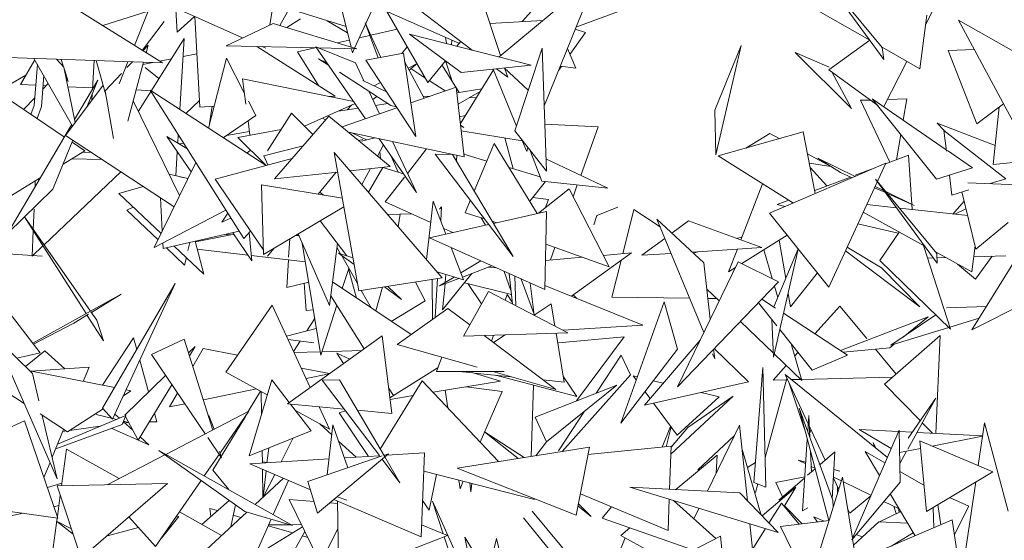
# Model space of a CAD drawing. Header units: metres. Extents: x -14.5 to 13.2, y -19 to 3.3.
# Tile 164 of 210: x 11.001 to 11.229, y 2.907 to 3.028. Entities that reach past the tile are written whole.
import ezdxf

# ---------------------------------------------------------------- set-up
doc = ezdxf.new("R2010")
doc.units = ezdxf.units.M
doc.layers.add('G-IMPT', color=7, linetype='Continuous', lineweight=5)
doc.layers.add('L-PLNT', color=7, linetype='Continuous', lineweight=5, true_color=0x005900)

# ---------------------------------------------------------------- blocks, each defined once
blk = doc.blocks.new('ÁRVORES ORNAMENTAIS - Pequeno e Médio Porte - Ipê-roxo-2870950-CORTE_CALÇADA')
at = {"layer": 'G-IMPT', "color": 253, "true_color": 0xaaaaaa}
for p, q in [((7.32148, 3.04458), (7.31854, 3.02636)), ((7.32088, 3.02626), (7.33089, 3.04402)), ((7.25616, 3.04104), (7.29365, 3.01753)), ((7.33825, 3.02098), (7.34789, 3.04225)), ((7.36466, 3.04166), (7.3721, 3.01924)), ((7.37174, 3.01895), (7.39447, 3.03789)), ((7.38226, 3.00775), (7.39447, 3.03789)), ((7.44621, 3.03853), (7.46061, 3.02113)), ((7.44621, 3.03853), (7.46103, 3.01838)), ((7.38958, 3.02583), (7.42178, 3.03777)), ((7.47075, 3.02655), (7.47529, 3.03547)), ((7.2971, 3.02465), (7.29661, 3.03318)), ((7.33741, 3.02123), (7.33477, 3.03208)), ((7.34933, 3.03289), (7.36551, 3.02053)), ((7.38144, 3.03193), (7.37709, 3.02713)), ((7.45778, 3.0228), (7.44004, 3.03292)), ((7.27982, 3.0262), (7.29039, 3.02956)), ((7.28718, 3.02159), (7.29039, 3.02956)), ((7.31227, 3.02336), (7.29852, 3.02948)), ((7.32303, 3.03007), (7.33626, 3.02596)), ((7.34346, 3.03045), (7.36261, 3.02206)), ((7.3552, 3.013), (7.34574, 3.02946)), ((7.29403, 3.02715), (7.289, 3.02044)), ((7.2971, 3.02465), (7.30114, 3.02831)), ((7.30232, 3.00725), (7.30121, 3.02828)), ((7.31932, 3.02673), (7.30845, 3.02153)), ((7.33879, 3.02081), (7.31932, 3.02673)), ((7.32573, 3.0278), (7.32249, 3.02576)), ((7.33186, 3.02732), (7.33662, 3.02449)), ((7.34071, 3.02685), (7.34432, 3.01884)), ((7.34071, 3.02685), (7.3437, 3.01873)), ((7.36963, 3.02668), (7.38191, 3.02742)), ((7.46938, 3.01618), (7.47102, 3.02863)), ((7.49573, 2.99509), (7.4783, 3.0275)), ((7.51034, 3.00932), (7.4783, 3.0275)), ((7.342, 3.02398), (7.34809, 3.02536)), ((7.36298, 3.01532), (7.351, 3.02422)), ((7.37917, 3.01706), (7.351, 3.02422)), ((7.39183, 3.02458), (7.3882, 3.0195)), ((7.39183, 3.02458), (7.38939, 3.02536)), ((7.28808, 3.00636), (7.29872, 3.02319)), ((7.2977, 3.00673), (7.29872, 3.02319)), ((7.33419, 3.02221), (7.33702, 3.02285)), ((7.33933, 3.02337), (7.34178, 3.02393)), ((7.35933, 3.0235), (7.35957, 3.02204)), ((7.36079, 3.02286), (7.36073, 3.02175)), ((7.36199, 3.02143), (7.36289, 3.02253)), ((7.44828, 3.01595), (7.45777, 3.0228)), ((7.28914, 3.02036), (7.29036, 3.02165)), ((7.29036, 3.02165), (7.28989, 3.01989)), ((7.29846, 3.019), (7.30167, 3.01963)), ((7.32943, 3.02103), (7.30845, 3.02153)), ((7.31555, 3.02136), (7.3337, 3.00987)), ((7.31767, 3.02095), (7.31681, 3.02133)), ((7.32499, 3.02013), (7.32903, 3.02104)), ((7.32989, 3.01228), (7.32499, 3.02013)), ((7.32928, 3.02126), (7.33842, 3.01757)), ((7.32928, 3.02126), (7.34076, 3.00461)), ((7.33879, 3.02081), (7.32985, 3.02102)), ((7.33774, 3.01987), (7.33751, 3.02084)), ((7.33774, 3.01987), (7.33818, 3.02083)), ((7.34956, 3.01981), (7.34084, 3.0182)), ((7.3492, 3.01974), (7.35042, 3.02131)), ((7.35243, 3.00047), (7.34956, 3.01981)), ((7.3754, 3.00182), (7.38175, 3.02097)), ((7.38272, 2.99245), (7.38175, 3.02097)), ((7.38955, 3.01633), (7.3876, 3.02093)), ((7.42182, 3.00658), (7.42788, 3.02162)), ((7.42205, 2.99623), (7.42788, 3.02162)), ((7.45353, 3.00695), (7.44048, 3.01999)), ((7.44048, 3.01999), (7.44836, 3.01656)), ((7.46938, 3.01618), (7.46061, 3.02118)), ((7.46061, 3.02113), (7.46103, 3.01838)), ((7.47592, 3.02042), (7.48196, 3.02069)), ((7.48259, 3.00342), (7.47592, 3.02042)), ((7.24729, 3.01922), (7.29365, 3.01753)), ((7.26075, 3.01256), (7.26407, 3.01826)), ((7.27277, 3.00289), (7.26387, 3.01861)), ((7.27082, 3.01653), (7.26909, 3.01842)), ((7.27072, 3.01664), (7.27015, 3.01838)), ((7.27742, 3.01142), (7.27779, 3.01811)), ((7.28053, 3.01014), (7.27831, 3.01809)), ((7.2836, 3.01272), (7.28566, 3.01782)), ((7.28544, 3.01645), (7.2867, 3.01778)), ((7.28929, 3.01769), (7.2856, 3.00404)), ((7.28915, 3.01716), (7.29144, 3.01761)), ((7.29302, 3.01792), (7.29573, 3.01846)), ((7.30433, 3.00242), (7.30852, 3.01867)), ((7.31264, 3.01061), (7.30852, 3.01867)), ((7.33218, 3.01705), (7.3299, 3.01853)), ((7.3299, 3.01853), (7.3318, 3.0176)), ((7.33842, 3.01757), (7.34037, 3.01343)), ((7.35243, 3.00047), (7.34084, 3.0182)), ((7.35437, 3.00935), (7.34985, 3.01789)), ((7.35068, 3.01632), (7.35277, 3.01741)), ((7.35277, 3.01741), (7.3509, 3.01589)), ((7.3552, 3.013), (7.35929, 3.01807)), ((7.35936, 3.01801), (7.36097, 3.01309)), ((7.46101, 3.0074), (7.46635, 3.01791)), ((7.26388, 3.00769), (7.26468, 3.01719)), ((7.27341, 3.00374), (7.27082, 3.01653)), ((7.27182, 3.01326), (7.27093, 3.016)), ((7.28037, 3.01108), (7.28416, 3.0151)), ((7.28963, 3.01645), (7.29286, 3.01393)), ((7.34662, 3.00768), (7.33475, 3.01538)), ((7.35132, 3.01623), (7.35457, 3.0141)), ((7.35849, 3.01708), (7.36171, 3.01191)), ((7.37046, 3.01598), (7.36278, 3.00348)), ((7.36298, 3.01532), (7.37917, 3.01706)), ((7.3704, 3.01612), (7.37576, 3.00291)), ((7.37118, 3.0162), (7.37376, 3.01423)), ((7.37851, 3.01121), (7.37291, 3.01639)), ((7.37311, 3.0162), (7.37376, 3.01423)), ((7.38622, 3.01673), (7.38555, 3.01578)), ((7.38955, 3.01633), (7.38591, 3.01677)), ((7.44828, 3.01595), (7.4596, 3.00766)), ((7.45353, 3.00695), (7.44895, 3.01546)), ((7.26201, 3.01471), (7.25533, 3.01088)), ((7.26558, 3.00743), (7.26613, 3.01463)), ((7.26713, 3.01275), (7.26589, 3.01143)), ((7.27182, 3.01326), (7.2713, 3.01415)), ((7.27328, 3.00439), (7.27867, 3.01355)), ((7.2761, 3.00731), (7.27867, 3.01355)), ((7.31221, 3.01386), (7.31299, 3.00799)), ((7.31221, 3.01386), (7.33804, 3.00856)), ((7.34019, 3.01349), (7.34566, 3.01081)), ((7.3428, 3.01221), (7.34425, 3.01297)), ((7.35556, 3.01345), (7.35922, 3.01104)), ((7.25443, 3.01149), (7.27091, 3.00035)), ((7.26075, 3.01256), (7.26427, 3.01239)), ((7.26595, 3.01231), (7.26668, 3.01227)), ((7.27116, 3.00074), (7.27991, 3.01237)), ((7.27173, 3.01203), (7.27744, 3.01176)), ((7.28037, 3.01108), (7.28231, 2.99999)), ((7.28756, 3.01128), (7.29108, 3.01111)), ((7.31251, 2.97685), (7.29082, 3.01119)), ((7.31769, 2.99375), (7.29082, 3.01119)), ((7.34152, 3.01099), (7.34399, 3.00573)), ((7.36184, 3.01195), (7.35127, 3.00827)), ((7.36364, 2.99579), (7.36184, 3.01195)), ((7.36187, 3.01166), (7.36247, 3.0107)), ((7.36199, 3.01062), (7.36772, 3.01151)), ((7.36228, 3.008), (7.36737, 3.01095)), ((7.26403, 3.00946), (7.26146, 3.00674)), ((7.27728, 3.00888), (7.27736, 3.01038)), ((7.28689, 3.00879), (7.29765, 2.98676)), ((7.29906, 3.00584), (7.30224, 3.00886)), ((7.31534, 3.00533), (7.31365, 3.00864)), ((7.32665, 3.00285), (7.33834, 3.00811)), ((7.33226, 3.00975), (7.3337, 3.00987)), ((7.34337, 3.00978), (7.34244, 3.00903)), ((7.34307, 3.00769), (7.34592, 3.00813)), ((7.35411, 3.00984), (7.35565, 3.00979)), ((7.36489, 3.00951), (7.36646, 3.00946)), ((7.45559, 3.00888), (7.45785, 3.00894)), ((7.45559, 3.00888), (7.4624, 2.99449)), ((7.47323, 2.9906), (7.45834, 3.00924)), ((7.4755, 2.99741), (7.45834, 3.00924)), ((7.46185, 3.00906), (7.46633, 3.0092)), ((7.46552, 3.0043), (7.46633, 3.0092)), ((7.26313, 3.00561), (7.26388, 3.00769)), ((7.2646, 3.00462), (7.26558, 3.00743)), ((7.30232, 3.00725), (7.30565, 3.00753)), ((7.3046, 3.00348), (7.30522, 3.00749)), ((7.32364, 3.00591), (7.31803, 2.99715)), ((7.32364, 3.00591), (7.32855, 3.00092)), ((7.33443, 3.00635), (7.33906, 3.00707)), ((7.34806, 3.00715), (7.33533, 3.00272)), ((7.33763, 3.00779), (7.3365, 3.00667)), ((7.34662, 3.00768), (7.34794, 3.00733)), ((7.42205, 2.99623), (7.42182, 3.00658)), ((7.48259, 3.00342), (7.48875, 3.00807)), ((7.48779, 3.00735), (7.48636, 2.99401)), ((7.30779, 3.00018), (7.31534, 3.00533)), ((7.31352, 3.00409), (7.31396, 3.00076)), ((7.33229, 3.00523), (7.31963, 2.99063)), ((7.33153, 3.00436), (7.3308, 3.00472)), ((7.34648, 2.99353), (7.33229, 3.00523)), ((7.36261, 3.00502), (7.36391, 3.00532)), ((7.47498, 3.00187), (7.4734, 3.00359)), ((7.48683, 2.99841), (7.4734, 3.00359)), ((7.25779, 2.97807), (7.27259, 3.00321)), ((7.30856, 3.00071), (7.31384, 3.00166)), ((7.3212, 3.00209), (7.31117, 3.00024)), ((7.36364, 2.99579), (7.33685, 3.00147)), ((7.34099, 2.99968), (7.33777, 3.00127)), ((7.36356, 3.0026), (7.36282, 3.00312)), ((7.36356, 3.0026), (7.36283, 3.00305)), ((7.37714, 2.99949), (7.36297, 3.00176)), ((7.38272, 2.99245), (7.3754, 3.00182)), ((7.39473, 3.0027), (7.38235, 3.00334)), ((7.39473, 3.0027), (7.39071, 2.99147)), ((7.4226, 2.996), (7.44232, 3.00159)), ((7.44232, 3.00159), (7.44511, 2.98723)), ((7.47496, 3.00187), (7.47555, 2.99704)), ((7.47496, 3.00187), (7.4893, 2.99063)), ((7.26823, 2.98824), (7.27291, 2.99959)), ((7.27116, 3.00074), (7.29639, 2.98418)), ((7.27272, 2.99913), (7.27567, 2.99714)), ((7.30033, 2.99225), (7.29471, 3.0005)), ((7.29933, 2.99771), (7.29471, 3.0005)), ((7.29721, 2.99899), (7.29733, 3.00088)), ((7.31764, 2.99379), (7.31117, 3.00024)), ((7.33918, 2.99955), (7.34017, 2.99981)), ((7.34295, 3.00018), (7.33981, 2.99938)), ((7.34397, 2.99996), (7.35258, 2.98747)), ((7.34701, 2.99931), (7.35258, 2.98747)), ((7.37312, 3.00014), (7.375, 2.993)), ((7.37706, 2.99969), (7.37816, 2.99697)), ((7.43454, 3.00117), (7.42896, 2.9978)), ((7.4367, 3), (7.43454, 3.00117)), ((7.46398, 2.99509), (7.46496, 3.00095)), ((7.27567, 2.99714), (7.27064, 2.99409)), ((7.27722, 2.99677), (7.27518, 2.99684)), ((7.29674, 2.99137), (7.29709, 2.99701)), ((7.29763, 2.99874), (7.29857, 2.99891)), ((7.31406, 2.99728), (7.31325, 2.99663)), ((7.32628, 2.99829), (7.31716, 2.996)), ((7.33919, 2.96464), (7.33354, 2.99679)), ((7.35855, 2.96767), (7.33354, 2.99679)), ((7.34354, 2.99595), (7.34495, 2.99853)), ((7.34428, 2.99534), (7.34412, 2.99701)), ((7.35049, 2.99191), (7.35494, 2.99763)), ((7.366, 2.98782), (7.37063, 2.99887)), ((7.37063, 2.99887), (7.38062, 2.98261)), ((7.37845, 2.99792), (7.37816, 2.99697)), ((7.37906, 2.99702), (7.38168, 2.99011)), ((7.48157, 2.99323), (7.47579, 2.99722)), ((7.27963, 2.99518), (7.27258, 2.99527)), ((7.3014, 2.99444), (7.29178, 2.97473)), ((7.30593, 2.99058), (7.32376, 2.99539)), ((7.31716, 2.996), (7.3181, 2.99387)), ((7.34836, 2.99219), (7.34667, 2.99604)), ((7.36097, 2.99632), (7.35695, 2.99635)), ((7.35695, 2.99635), (7.375, 2.97261)), ((7.36097, 2.99632), (7.375, 2.97261)), ((7.36197, 2.99614), (7.36185, 2.99482)), ((7.36357, 2.99637), (7.36892, 2.99479)), ((7.39701, 2.98847), (7.38262, 2.99532)), ((7.4226, 2.996), (7.44003, 2.98505)), ((7.44874, 2.99349), (7.44333, 2.99642)), ((7.45433, 2.9912), (7.44571, 2.99542)), ((7.45095, 2.99212), (7.44571, 2.99542)), ((7.46676, 2.99613), (7.46138, 2.99411)), ((7.46757, 2.9836), (7.46676, 2.99613)), ((7.48636, 2.99401), (7.51071, 2.99644)), ((7.26622, 2.97538), (7.28402, 2.9923)), ((7.33434, 2.99222), (7.31963, 2.99063)), ((7.32978, 2.9871), (7.33393, 2.99218)), ((7.34648, 2.99353), (7.33719, 2.99253)), ((7.33993, 2.98935), (7.34195, 2.99304)), ((7.34482, 2.99328), (7.34145, 2.98757)), ((7.34482, 2.99328), (7.34959, 2.9918)), ((7.37407, 2.99328), (7.38129, 2.99115)), ((7.43449, 2.98266), (7.46145, 2.99426)), ((7.44874, 2.99349), (7.44374, 2.99431)), ((7.44394, 2.99328), (7.4478, 2.989)), ((7.44825, 2.96556), (7.46145, 2.99426)), ((7.45366, 2.99091), (7.45095, 2.99212)), ((7.45903, 2.99322), (7.45439, 2.99148)), ((7.47323, 2.9906), (7.48157, 2.99323)), ((7.26532, 2.99086), (7.23589, 2.97301)), ((7.26411, 2.98881), (7.26417, 2.99016)), ((7.29522, 2.99173), (7.29957, 2.9907)), ((7.29772, 2.99114), (7.2996, 2.99075)), ((7.30593, 2.99058), (7.31706, 2.97424)), ((7.34537, 2.98531), (7.3498, 2.99102)), ((7.3825, 2.99002), (7.37886, 2.98548)), ((7.39701, 2.98847), (7.38168, 2.99011)), ((7.4533, 2.99107), (7.44497, 2.98793)), ((7.45909, 2.99058), (7.47334, 2.97336)), ((7.45909, 2.99058), (7.47337, 2.97106)), ((7.47621, 2.99154), (7.47677, 2.9869)), ((7.48565, 2.98955), (7.4893, 2.99063)), ((7.26823, 2.98824), (7.25779, 2.97807)), ((7.28352, 2.98727), (7.28922, 2.98889)), ((7.31663, 2.98925), (7.31709, 2.97311)), ((7.31663, 2.98925), (7.3354, 2.98618)), ((7.3809, 2.98268), (7.388, 2.98836)), ((7.388, 2.98836), (7.39727, 2.97022)), ((7.38991, 2.98923), (7.38894, 2.98652)), ((7.4329, 2.98953), (7.42786, 2.97648)), ((7.46138, 2.98746), (7.45884, 2.98859)), ((7.46105, 2.9879), (7.45899, 2.98891)), ((7.46803, 2.98449), (7.46149, 2.98769)), ((7.47677, 2.9869), (7.48076, 2.98809)), ((7.47913, 2.98761), (7.48237, 2.97438)), ((7.48051, 2.98975), (7.5002, 2.98897)), ((7.28352, 2.98727), (7.29335, 2.97795)), ((7.29322, 2.98627), (7.29364, 2.97854)), ((7.33106, 2.98689), (7.33014, 2.98754)), ((7.34537, 2.98531), (7.35589, 2.98052)), ((7.3549, 2.97192), (7.35646, 2.98551)), ((7.35646, 2.98551), (7.35943, 2.97782)), ((7.36388, 2.98277), (7.36508, 2.98565)), ((7.3832, 2.9859), (7.37952, 2.98629)), ((7.3832, 2.9859), (7.38242, 2.98389)), ((7.43901, 2.98569), (7.4363, 2.98467)), ((7.46803, 2.98449), (7.46185, 2.98725)), ((7.47965, 2.98546), (7.47704, 2.98249)), ((7.2637, 2.97899), (7.2639, 2.9836)), ((7.28687, 2.98409), (7.28538, 2.98342)), ((7.29264, 2.97649), (7.28538, 2.98342)), ((7.30837, 2.9834), (7.29178, 2.97473)), ((7.31709, 2.97311), (7.33575, 2.98419)), ((7.35796, 2.9836), (7.35841, 2.98414)), ((7.35841, 2.98414), (7.35823, 2.98093)), ((7.38273, 2.98309), (7.37044, 2.98031)), ((7.38273, 2.98309), (7.38234, 2.96495)), ((7.39444, 2.98213), (7.39927, 2.98405)), ((7.40302, 2.98351), (7.40046, 2.97329)), ((7.40302, 2.98351), (7.40909, 2.97952)), ((7.43814, 2.98423), (7.4363, 2.98467)), ((7.46397, 2.98392), (7.45704, 2.98467)), ((7.48047, 2.98212), (7.46467, 2.98384)), ((7.47747, 2.98245), (7.47986, 2.9836)), ((7.27597, 2.95939), (7.26164, 2.98183)), ((7.27698, 2.95995), (7.26169, 2.98188)), ((7.3088, 2.98272), (7.30744, 2.98059)), ((7.30952, 2.98157), (7.30744, 2.98059)), ((7.33645, 2.97278), (7.33028, 2.98094)), ((7.34589, 2.98241), (7.35151, 2.98251)), ((7.34885, 2.98247), (7.34838, 2.97951)), ((7.36388, 2.98277), (7.36834, 2.98137)), ((7.36758, 2.98161), (7.36861, 2.9799)), ((7.37015, 2.9808), (7.37119, 2.98048)), ((7.39444, 2.98213), (7.39377, 2.98)), ((7.40834, 2.98132), (7.41925, 2.9712)), ((7.40834, 2.98132), (7.41924, 2.95501)), ((7.41572, 2.98088), (7.41187, 2.97805)), ((7.43274, 2.97471), (7.41572, 2.98088)), ((7.44825, 2.96556), (7.43449, 2.98266)), ((7.4704, 2.97512), (7.45623, 2.98291)), ((7.26344, 2.97275), (7.26369, 2.97862)), ((7.29386, 2.97448), (7.31147, 2.97849)), ((7.31251, 2.97685), (7.31406, 2.97849)), ((7.36933, 2.98006), (7.35563, 2.97696)), ((7.35892, 2.97914), (7.36102, 2.97818)), ((7.46437, 2.97802), (7.455, 2.98024)), ((7.48237, 2.97438), (7.48984, 2.98049)), ((7.30127, 2.97617), (7.30325, 2.96857)), ((7.30955, 2.97769), (7.3013, 2.97603)), ((7.30842, 2.97771), (7.31026, 2.97769)), ((7.31439, 2.97164), (7.30996, 2.97814)), ((7.31439, 2.97164), (7.31376, 2.97817)), ((7.32294, 2.97245), (7.32321, 2.97675)), ((7.32457, 2.97755), (7.32528, 2.97755)), ((7.32513, 2.97789), (7.33245, 2.96125)), ((7.38234, 2.96495), (7.35563, 2.97696)), ((7.41021, 2.97682), (7.40491, 2.97292)), ((7.42692, 2.97682), (7.42816, 2.97724)), ((7.43858, 2.97757), (7.42808, 2.97101)), ((7.43824, 2.96751), (7.43675, 2.97642)), ((7.46006, 2.97171), (7.46457, 2.97832)), ((7.26344, 2.97275), (7.26593, 2.97511)), ((7.29379, 2.97578), (7.29386, 2.97448)), ((7.2988, 2.9706), (7.29457, 2.97464)), ((7.2964, 2.97506), (7.30325, 2.96857)), ((7.30001, 2.97588), (7.29958, 2.974)), ((7.31348, 2.97298), (7.30173, 2.97438)), ((7.31807, 2.97275), (7.31958, 2.97459)), ((7.32611, 2.97565), (7.33039, 2.94976)), ((7.33429, 2.97563), (7.33245, 2.96125)), ((7.33498, 2.97326), (7.33417, 2.97468)), ((7.36063, 2.97471), (7.36353, 2.96721)), ((7.38257, 2.9755), (7.39727, 2.97022)), ((7.38471, 2.97473), (7.38368, 2.97185)), ((7.43274, 2.97471), (7.41659, 2.97367)), ((7.42704, 2.97434), (7.42501, 2.96908)), ((7.43319, 2.9742), (7.43514, 2.9675)), ((7.43543, 2.94929), (7.44117, 2.97435)), ((7.43549, 2.96095), (7.44113, 2.97441)), ((7.45211, 2.97395), (7.46939, 2.96099)), ((7.45249, 2.97477), (7.46046, 2.96998)), ((7.47025, 2.97521), (7.4765, 2.95575)), ((7.48139, 2.96908), (7.48218, 2.97515)), ((7.49373, 2.97543), (7.48144, 2.95564)), ((7.25368, 2.97351), (7.26578, 2.97271)), ((7.29921, 2.9724), (7.2988, 2.9706)), ((7.32682, 2.97139), (7.31427, 2.97288)), ((7.3225, 2.96548), (7.3229, 2.97185)), ((7.33811, 2.97075), (7.33449, 2.97342)), ((7.33449, 2.97342), (7.33784, 2.97232)), ((7.33889, 2.96635), (7.33517, 2.97292)), ((7.36749, 2.97163), (7.3629, 2.96884)), ((7.38249, 2.97174), (7.391, 2.97248)), ((7.38855, 2.96343), (7.40245, 2.97346)), ((7.3959, 2.9729), (7.40245, 2.97346)), ((7.40007, 2.97175), (7.39794, 2.96323)), ((7.41164, 2.97335), (7.40491, 2.97292)), ((7.41687, 2.9734), (7.41791, 2.97375)), ((7.46006, 2.97171), (7.4765, 2.95575)), ((7.47119, 2.97228), (7.47245, 2.97231)), ((7.48139, 2.96908), (7.47312, 2.97363)), ((7.47334, 2.97336), (7.47337, 2.97106)), ((7.47335, 2.97234), (7.47537, 2.97239)), ((7.48184, 2.97257), (7.4893, 2.97278)), ((7.48224, 2.96738), (7.48612, 2.97269)), ((7.33689, 2.96988), (7.33539, 2.96522)), ((7.33685, 2.96975), (7.33872, 2.96298)), ((7.3701, 2.97045), (7.36328, 2.96786)), ((7.37101, 2.97004), (7.36924, 2.97013)), ((7.42724, 2.97143), (7.41312, 2.94244)), ((7.41925, 2.9712), (7.42073, 2.95807)), ((7.42658, 2.97007), (7.42501, 2.96908)), ((7.42724, 2.97143), (7.4366, 2.96677)), ((7.46046, 2.96998), (7.46939, 2.96099)), ((7.47812, 2.97088), (7.48224, 2.96738)), ((7.33919, 2.96464), (7.35855, 2.96767)), ((7.35622, 2.9673), (7.35634, 2.95809)), ((7.35748, 2.9675), (7.35697, 2.95854)), ((7.35736, 2.96905), (7.36353, 2.96721)), ((7.36131, 2.96787), (7.35797, 2.96584)), ((7.36243, 2.96754), (7.35797, 2.96584)), ((7.36543, 2.96868), (7.35867, 2.96023)), ((7.35943, 2.96844), (7.35926, 2.96663)), ((7.37452, 2.96478), (7.37291, 2.96919)), ((7.37411, 2.96865), (7.37486, 2.96164)), ((7.37545, 2.96804), (7.37566, 2.96122)), ((7.37999, 2.95904), (7.37688, 2.9674)), ((7.43933, 2.96099), (7.44559, 2.96887)), ((7.27975, 2.93744), (7.29663, 2.96636)), ((7.2821, 2.93489), (7.29663, 2.96636)), ((7.3225, 2.96548), (7.32759, 2.96668)), ((7.32701, 2.96014), (7.32656, 2.96644)), ((7.35133, 2.95451), (7.33315, 2.96673)), ((7.34206, 2.96074), (7.3398, 2.96474)), ((7.34316, 2.96), (7.34474, 2.96551)), ((7.34914, 2.96264), (7.34515, 2.96557)), ((7.34914, 2.96264), (7.34595, 2.9657)), ((7.35464, 2.96232), (7.35237, 2.9667)), ((7.35923, 2.96632), (7.35867, 2.96023)), ((7.36373, 2.96656), (7.37463, 2.96383)), ((7.36767, 2.96163), (7.36449, 2.96637)), ((7.37985, 2.95968), (7.379, 2.96645)), ((7.38236, 2.96594), (7.40512, 2.95671)), ((7.4366, 2.96677), (7.41312, 2.94244)), ((7.41994, 2.9651), (7.42281, 2.96234)), ((7.43564, 2.96578), (7.4364, 2.96314)), ((7.26528, 2.95027), (7.2548, 2.9639)), ((7.26357, 2.9525), (7.28407, 2.96388)), ((7.27718, 2.95966), (7.28407, 2.96388)), ((7.34046, 2.95122), (7.33274, 2.96354)), ((7.36349, 2.95414), (7.36929, 2.96454)), ((7.36929, 2.96454), (7.38769, 2.95496)), ((7.37361, 2.96382), (7.37318, 2.96251)), ((7.37361, 2.96382), (7.37481, 2.96206)), ((7.38896, 2.96372), (7.38973, 2.96295)), ((7.39794, 2.96323), (7.41593, 2.96299)), ((7.42018, 2.96293), (7.42222, 2.96291)), ((7.43591, 2.96068), (7.43273, 2.96276)), ((7.43933, 2.96099), (7.43881, 2.96407)), ((7.49808, 2.964), (7.48144, 2.95564)), ((7.30837, 2.94583), (7.31909, 2.96137)), ((7.31909, 2.96137), (7.32793, 2.94225)), ((7.32701, 2.96014), (7.32865, 2.96029)), ((7.33413, 2.96133), (7.33039, 2.94976)), ((7.34675, 2.95759), (7.35464, 2.96232)), ((7.35987, 2.96061), (7.34812, 2.95222)), ((7.35987, 2.96061), (7.36497, 2.95679)), ((7.38386, 2.96165), (7.37992, 2.959)), ((7.38386, 2.96165), (7.38471, 2.95651)), ((7.41002, 2.96215), (7.4, 2.93397)), ((7.41311, 2.95117), (7.41002, 2.96215)), ((7.43617, 2.95658), (7.4319, 2.9619)), ((7.45078, 2.96113), (7.445, 2.95473)), ((7.45078, 2.96113), (7.45704, 2.95358)), ((7.47553, 2.96071), (7.48481, 2.96105)), ((7.27312, 2.95718), (7.27651, 2.95925)), ((7.27998, 2.9531), (7.27622, 2.95899)), ((7.27842, 2.95789), (7.27709, 2.95979)), ((7.27998, 2.9531), (7.27842, 2.95789)), ((7.32899, 2.95822), (7.32718, 2.9554)), ((7.43543, 2.94929), (7.43501, 2.95803)), ((7.45261, 2.94976), (7.43776, 2.95947)), ((7.45094, 2.95084), (7.47127, 2.95864)), ((7.46263, 2.95205), (7.47309, 2.95907)), ((7.47127, 2.95864), (7.46546, 2.95395)), ((7.47633, 2.95627), (7.48313, 2.95836)), ((7.26372, 2.9523), (7.27312, 2.95718)), ((7.32936, 2.95597), (7.32244, 2.95414)), ((7.38659, 2.95553), (7.40512, 2.95671)), ((7.42774, 2.95759), (7.43539, 2.95023)), ((7.44442, 2.94631), (7.43689, 2.95568)), ((7.46263, 2.95205), (7.47605, 2.95618)), ((7.25476, 2.95409), (7.26349, 2.94551)), ((7.25476, 2.95409), (7.26927, 2.92108)), ((7.28697, 2.95374), (7.27974, 2.94278)), ((7.28697, 2.95374), (7.28771, 2.95108)), ((7.2911, 2.94988), (7.29872, 2.9535)), ((7.29872, 2.9535), (7.30535, 2.93239)), ((7.34464, 2.95421), (7.32267, 2.93847)), ((7.32876, 2.9526), (7.3228, 2.95337)), ((7.34464, 2.95421), (7.34686, 2.93624)), ((7.36349, 2.95414), (7.38769, 2.95496)), ((7.36829, 2.9543), (7.38493, 2.94182)), ((7.37048, 2.95437), (7.37003, 2.953)), ((7.37317, 2.95446), (7.37048, 2.95266)), ((7.38499, 2.95487), (7.38686, 2.94352)), ((7.38555, 2.95263), (7.40081, 2.95404)), ((7.40081, 2.95404), (7.38975, 2.93914)), ((7.4741, 2.9543), (7.46115, 2.94304)), ((7.4741, 2.9543), (7.47305, 2.93161)), ((7.30125, 2.95175), (7.29974, 2.95027)), ((7.30125, 2.95175), (7.29994, 2.94961)), ((7.30313, 2.95131), (7.30073, 2.94712)), ((7.30313, 2.95131), (7.31106, 2.94973)), ((7.32565, 2.953), (7.32409, 2.95057)), ((7.34812, 2.95222), (7.36669, 2.94697)), ((7.41311, 2.95117), (7.4, 2.93397)), ((7.40547, 2.93817), (7.41838, 2.95325)), ((7.42152, 2.95114), (7.42177, 2.94891)), ((7.42167, 2.95131), (7.42963, 2.94354)), ((7.43953, 2.9524), (7.44201, 2.94386)), ((7.4516, 2.95041), (7.46237, 2.95146)), ((7.45906, 2.95114), (7.46384, 2.94537)), ((7.4634, 2.95229), (7.46237, 2.95146)), ((7.26528, 2.95027), (7.2599, 2.94904)), ((7.26641, 2.95079), (7.26188, 2.9471)), ((7.26641, 2.95079), (7.27103, 2.9466)), ((7.2911, 2.94988), (7.3036, 2.93148)), ((7.33026, 2.95055), (7.32418, 2.95037)), ((7.33992, 2.95083), (7.33065, 2.95056)), ((7.33415, 2.95021), (7.3371, 2.94881)), ((7.33415, 2.95021), (7.3357, 2.94781)), ((7.35847, 2.94927), (7.35725, 2.94596)), ((7.40009, 2.94976), (7.3943, 2.94093)), ((7.40227, 2.94516), (7.40009, 2.94976)), ((7.42129, 2.95006), (7.42177, 2.94891)), ((7.4356, 2.95003), (7.44201, 2.94386)), ((7.44112, 2.95042), (7.44035, 2.94957)), ((7.44442, 2.94631), (7.45261, 2.94976)), ((7.26161, 2.9385), (7.24836, 2.94716)), ((7.27668, 2.94699), (7.26315, 2.94605)), ((7.27668, 2.94699), (7.27531, 2.94365)), ((7.28841, 2.94857), (7.29047, 2.94121)), ((7.32584, 2.94677), (7.33242, 2.94546)), ((7.34641, 2.93988), (7.35759, 2.94688)), ((7.43088, 2.92023), (7.43296, 2.94688)), ((7.43367, 2.91915), (7.43296, 2.94688)), ((7.43836, 2.94737), (7.4353, 2.94396)), ((7.28254, 2.94222), (7.26289, 2.9461)), ((7.26349, 2.94551), (7.265, 2.93915)), ((7.29439, 2.94504), (7.28493, 2.9358)), ((7.30837, 2.94583), (7.31799, 2.94052)), ((7.32699, 2.9443), (7.33233, 2.9454)), ((7.37291, 2.94594), (7.35725, 2.94596)), ((7.36565, 2.94564), (7.36248, 2.94595)), ((7.36574, 2.94568), (7.37212, 2.94371)), ((7.37457, 2.94475), (7.366, 2.9456)), ((7.37033, 2.94594), (7.38493, 2.94182)), ((7.37092, 2.94511), (7.38977, 2.94016)), ((7.40227, 2.94516), (7.38641, 2.92739)), ((7.38667, 2.94471), (7.38977, 2.94016)), ((7.40381, 2.9447), (7.40289, 2.94492)), ((7.40289, 2.94492), (7.40357, 2.944)), ((7.43349, 2.92603), (7.43852, 2.94436)), ((7.46183, 2.92605), (7.4381, 2.94526)), ((7.4435, 2.9337), (7.4381, 2.94526)), ((7.44193, 2.94412), (7.46298, 2.94463)), ((7.29585, 2.94289), (7.288, 2.93002)), ((7.30316, 2.93938), (7.31546, 2.94192)), ((7.31903, 2.94401), (7.31377, 2.92636)), ((7.31903, 2.94401), (7.32308, 2.93877)), ((7.33475, 2.94405), (7.33073, 2.94398)), ((7.33073, 2.94398), (7.34401, 2.92645)), ((7.33475, 2.94405), (7.34517, 2.92629)), ((7.35394, 2.9438), (7.34418, 2.92798)), ((7.34725, 2.94041), (7.34613, 2.9422)), ((7.35394, 2.9438), (7.37166, 2.92507)), ((7.35645, 2.94114), (7.37212, 2.94371)), ((7.36411, 2.94239), (7.37244, 2.94133)), ((7.37973, 2.9428), (7.37917, 2.92625)), ((7.39904, 2.94279), (7.38014, 2.93537)), ((7.38686, 2.94352), (7.38202, 2.94401)), ((7.39904, 2.94279), (7.38274, 2.92967)), ((7.40547, 2.93817), (7.42963, 2.94354)), ((7.40981, 2.94324), (7.40749, 2.9438)), ((7.4353, 2.94396), (7.43843, 2.94404)), ((7.44264, 2.93255), (7.43905, 2.94322)), ((7.43957, 2.94407), (7.44174, 2.94412)), ((7.46115, 2.94304), (7.46943, 2.93456)), ((7.28461, 2.94034), (7.28636, 2.94147)), ((7.28636, 2.94147), (7.28524, 2.94169)), ((7.29717, 2.94095), (7.29534, 2.93777)), ((7.31644, 2.94138), (7.31359, 2.93666)), ((7.31659, 2.9413), (7.31667, 2.93608)), ((7.34646, 2.9395), (7.35183, 2.94038)), ((7.35926, 2.9416), (7.35988, 2.93752)), ((7.37244, 2.94133), (7.36738, 2.9296)), ((7.40558, 2.94129), (7.40677, 2.93969)), ((7.42603, 2.94022), (7.41161, 2.9268)), ((7.42281, 2.94007), (7.41309, 2.93118)), ((7.42603, 2.94022), (7.41556, 2.93298)), ((7.42281, 2.94007), (7.41862, 2.94109)), ((7.46654, 2.92797), (7.47309, 2.93981)), ((7.46663, 2.93053), (7.47309, 2.93981)), ((7.27975, 2.93744), (7.2821, 2.93489)), ((7.29534, 2.93777), (7.29884, 2.93849)), ((7.33582, 2.93726), (7.32267, 2.93847)), ((7.32337, 2.93841), (7.3282, 2.93216)), ((7.32999, 2.9378), (7.33241, 2.93256)), ((7.40755, 2.93863), (7.41309, 2.93118)), ((7.44919, 2.91609), (7.44134, 2.93747)), ((7.44822, 2.91136), (7.44134, 2.93747)), ((7.27164, 2.93195), (7.26528, 2.93611)), ((7.2658, 2.93577), (7.26927, 2.92108)), ((7.2852, 2.93577), (7.26933, 2.92912)), ((7.27164, 2.93195), (7.27989, 2.93728)), ((7.27831, 2.936), (7.28188, 2.93512)), ((7.28217, 2.93505), (7.28299, 2.93484)), ((7.28264, 2.93607), (7.28368, 2.93513)), ((7.28429, 2.9337), (7.2852, 2.93577)), ((7.28508, 2.9355), (7.288, 2.93002)), ((7.29183, 2.93631), (7.29239, 2.93432)), ((7.29443, 2.92673), (7.31374, 2.93674)), ((7.30441, 2.93575), (7.30566, 2.93255)), ((7.31292, 2.93555), (7.30539, 2.92307)), ((7.30712, 2.92716), (7.31374, 2.93674)), ((7.32452, 2.93692), (7.33241, 2.93256)), ((7.33464, 2.93641), (7.33614, 2.93683)), ((7.33464, 2.93641), (7.34149, 2.92627)), ((7.34686, 2.93624), (7.3389, 2.93697)), ((7.38274, 2.92967), (7.38014, 2.93537)), ((7.39158, 2.93679), (7.38555, 2.92758)), ((7.44364, 2.93575), (7.44339, 2.93202)), ((7.44364, 2.93575), (7.44386, 2.93062)), ((7.26166, 2.93451), (7.22537, 2.9182)), ((7.26166, 2.93451), (7.26943, 2.91192)), ((7.28429, 2.9337), (7.2689, 2.92806)), ((7.27214, 2.93227), (7.27919, 2.93325)), ((7.28178, 2.93278), (7.29053, 2.92892)), ((7.2844, 2.93397), (7.28578, 2.93416)), ((7.28456, 2.93433), (7.28677, 2.93233)), ((7.28461, 2.93444), (7.28578, 2.93416)), ((7.29239, 2.93432), (7.29061, 2.9343)), ((7.33014, 2.93381), (7.33294, 2.93127)), ((7.33189, 2.92197), (7.3332, 2.93356)), ((7.3332, 2.93356), (7.33671, 2.92363)), ((7.40959, 2.9284), (7.41156, 2.93324)), ((7.41053, 2.92849), (7.41164, 2.93313)), ((7.41556, 2.93298), (7.41167, 2.92841)), ((7.42007, 2.91818), (7.42753, 2.93349)), ((7.42935, 2.91599), (7.42753, 2.93349)), ((7.44739, 2.92538), (7.44375, 2.93317)), ((7.46991, 2.93407), (7.47228, 2.93165)), ((7.4829, 2.92414), (7.4844, 2.93409)), ((7.48988, 2.91357), (7.4844, 2.93409)), ((7.27074, 2.93254), (7.26809, 2.92609)), ((7.27054, 2.93205), (7.27132, 2.93216)), ((7.28847, 2.93079), (7.29053, 2.92892)), ((7.30416, 2.93065), (7.30738, 2.92591)), ((7.3282, 2.93216), (7.31377, 2.92636)), ((7.32391, 2.93044), (7.32117, 2.92499)), ((7.3684, 2.93198), (7.37755, 2.926)), ((7.3684, 2.93197), (7.37619, 2.92578)), ((7.41786, 2.92316), (7.42638, 2.93114)), ((7.44381, 2.93176), (7.44408, 2.93246)), ((7.45356, 2.90694), (7.46456, 2.93235)), ((7.46273, 2.92812), (7.45527, 2.93248)), ((7.45527, 2.93248), (7.46442, 2.93203)), ((7.46479, 2.92032), (7.46456, 2.93235)), ((7.46456, 2.93203), (7.46757, 2.93188)), ((7.46867, 2.93182), (7.48394, 2.93107)), ((7.47219, 2.92866), (7.48393, 2.93097)), ((7.31792, 2.92478), (7.31831, 2.92818)), ((7.33452, 2.92983), (7.33863, 2.92609)), ((7.3927, 2.92838), (7.36206, 2.92356)), ((7.38272, 2.92967), (7.38031, 2.92643)), ((7.3927, 2.92838), (7.38967, 2.91264)), ((7.41168, 2.92861), (7.39238, 2.92672)), ((7.41132, 2.91864), (7.41168, 2.92861)), ((7.44326, 2.93016), (7.44217, 2.91361)), ((7.45886, 2.92846), (7.45852, 2.9295)), ((7.45912, 2.92825), (7.45852, 2.9295)), ((7.46936, 2.92985), (7.4709, 2.91348)), ((7.46936, 2.92985), (7.48627, 2.92272)), ((7.27143, 2.92795), (7.27027, 2.91947)), ((7.27143, 2.92795), (7.28365, 2.92115)), ((7.28086, 2.9197), (7.29423, 2.92663)), ((7.32385, 2.91024), (7.29281, 2.92763)), ((7.31276, 2.91346), (7.29281, 2.92763)), ((7.30336, 2.92172), (7.30683, 2.92673)), ((7.30692, 2.9274), (7.30738, 2.92591)), ((7.31681, 2.92758), (7.31686, 2.92472)), ((7.34466, 2.92636), (7.32741, 2.92042)), ((7.3461, 2.92686), (7.32967, 2.91311)), ((7.34402, 2.92643), (7.3359, 2.92592)), ((7.3461, 2.92686), (7.34505, 2.9265)), ((7.34525, 2.92615), (7.34877, 2.92017)), ((7.35444, 2.92708), (7.34571, 2.92653)), ((7.35368, 2.90761), (7.35444, 2.92708)), ((7.41277, 2.91856), (7.42233, 2.92652)), ((7.42208, 2.92232), (7.42233, 2.92652)), ((7.42808, 2.92815), (7.43258, 2.91265)), ((7.44399, 2.92739), (7.4442, 2.92264)), ((7.44966, 2.92733), (7.44623, 2.92438)), ((7.44966, 2.92733), (7.44906, 2.91646)), ((7.46, 2.92183), (7.45671, 2.9274)), ((7.46128, 2.92478), (7.45671, 2.9274)), ((7.46466, 2.92718), (7.46952, 2.92813)), ((7.4647, 2.92465), (7.46628, 2.9275)), ((7.2676, 2.92489), (7.26617, 2.92141)), ((7.33231, 2.92569), (7.31391, 2.92453)), ((7.32799, 2.91854), (7.31391, 2.92453)), ((7.31685, 2.92501), (7.31793, 2.92484)), ((7.34463, 2.92563), (7.34877, 2.92017)), ((7.42937, 2.92373), (7.43124, 2.92486)), ((7.44289, 2.92456), (7.44114, 2.92541)), ((7.44292, 2.92493), (7.44114, 2.92541)), ((7.44501, 2.92354), (7.44414, 2.92396)), ((7.30539, 2.92307), (7.30903, 2.91855)), ((7.31688, 2.92327), (7.31699, 2.91682)), ((7.31701, 2.91683), (7.31771, 2.92292)), ((7.3197, 2.92207), (7.31713, 2.91695)), ((7.35428, 2.92285), (7.38001, 2.91624)), ((7.35552, 2.91378), (7.35723, 2.9221)), ((7.38967, 2.91264), (7.36206, 2.92356)), ((7.44269, 2.92156), (7.43594, 2.92021)), ((7.44268, 2.92133), (7.43665, 2.91615)), ((7.44268, 2.89325), (7.45145, 2.92147)), ((7.44505, 2.92337), (7.44332, 2.92188)), ((7.45117, 2.92057), (7.44933, 2.92146)), ((7.45082, 2.92281), (7.44943, 2.92319)), ((7.45372, 2.90731), (7.45145, 2.92147)), ((7.47032, 2.91959), (7.46474, 2.92279)), ((7.4709, 2.91348), (7.48627, 2.92272)), ((7.26699, 2.91902), (7.27035, 2.92006)), ((7.26927, 2.91945), (7.29482, 2.92)), ((7.26927, 2.91945), (7.2748, 2.90268)), ((7.2748, 2.90268), (7.29482, 2.92)), ((7.29205, 2.90534), (7.30263, 2.92066)), ((7.31515, 2.91511), (7.32172, 2.92121)), ((7.31937, 2.91275), (7.32291, 2.9207)), ((7.32967, 2.91311), (7.32741, 2.92042)), ((7.3624, 2.92077), (7.3627, 2.91875)), ((7.36345, 2.9205), (7.3627, 2.91875)), ((7.36517, 2.91808), (7.36497, 2.92011)), ((7.36547, 2.91998), (7.36517, 2.91808)), ((7.43648, 2.90861), (7.40207, 2.91912)), ((7.42761, 2.91779), (7.40207, 2.91912)), ((7.43367, 2.91915), (7.43088, 2.92023)), ((7.43125, 2.91789), (7.4318, 2.91987)), ((7.43277, 2.91246), (7.44058, 2.91916)), ((7.43594, 2.92021), (7.43748, 2.91687)), ((7.43788, 2.91463), (7.44058, 2.91916)), ((7.45056, 2.9186), (7.44932, 2.92124)), ((7.45025, 2.91926), (7.45029, 2.91789)), ((7.45803, 2.91726), (7.45163, 2.92035)), ((7.46479, 2.92032), (7.45356, 2.90694)), ((7.47895, 2.89782), (7.48233, 2.92035)), ((7.26943, 2.91192), (7.22537, 2.9182)), ((7.26997, 2.91731), (7.26929, 2.91233)), ((7.33422, 2.91692), (7.33641, 2.91612)), ((7.41097, 2.9091), (7.39063, 2.91759)), ((7.43648, 2.90861), (7.42761, 2.91779)), ((7.45796, 2.91711), (7.45312, 2.91311)), ((7.46828, 2.90784), (7.46251, 2.9176)), ((7.26964, 2.91484), (7.26851, 2.9146)), ((7.30912, 2.91605), (7.30281, 2.91048)), ((7.30955, 2.90992), (7.31058, 2.91501)), ((7.32884, 2.9158), (7.32309, 2.91627)), ((7.32309, 2.91627), (7.33031, 2.90144)), ((7.33427, 2.91535), (7.33252, 2.91549)), ((7.35368, 2.90761), (7.3334, 2.91624)), ((7.33454, 2.8981), (7.33426, 2.91587)), ((7.35552, 2.91378), (7.35401, 2.91602)), ((7.36702, 2.89192), (7.35632, 2.91589)), ((7.35881, 2.90833), (7.35632, 2.91589)), ((7.39008, 2.91474), (7.39313, 2.91232)), ((7.39019, 2.91529), (7.39313, 2.91232)), ((7.39784, 2.91458), (7.39565, 2.91196)), ((7.41097, 2.9091), (7.41123, 2.91632)), ((7.4122, 2.91602), (7.42205, 2.90719)), ((7.43725, 2.91538), (7.43436, 2.9108)), ((7.43725, 2.91538), (7.44134, 2.91052)), ((7.43798, 2.9148), (7.4421, 2.91061)), ((7.44919, 2.91609), (7.44928, 2.91448)), ((7.46458, 2.9141), (7.46101, 2.91582)), ((7.46389, 2.91302), (7.46334, 2.9147)), ((7.47357, 2.91508), (7.47422, 2.91041)), ((7.48075, 2.91469), (7.47626, 2.9167)), ((7.48075, 2.91469), (7.47738, 2.90811)), ((7.26133, 2.91308), (7.24098, 2.90876)), ((7.28589, 2.91228), (7.29205, 2.90534)), ((7.29341, 2.90731), (7.29749, 2.91235)), ((7.29495, 2.8964), (7.31322, 2.91333)), ((7.29749, 2.91235), (7.29676, 2.91215)), ((7.29761, 2.91338), (7.3074, 2.90793)), ((7.30487, 2.9123), (7.30468, 2.91421)), ((7.30468, 2.91421), (7.30644, 2.91368)), ((7.31009, 2.9126), (7.31187, 2.91208)), ((7.32385, 2.91024), (7.31276, 2.91346)), ((7.39589, 2.89382), (7.37944, 2.91355)), ((7.41694, 2.91177), (7.41813, 2.91421)), ((7.43884, 2.91393), (7.43928, 2.91296)), ((7.44217, 2.91361), (7.44335, 2.91434)), ((7.44562, 2.91104), (7.44477, 2.91223)), ((7.44718, 2.91123), (7.44477, 2.91223)), ((7.45312, 2.91311), (7.45262, 2.91417)), ((7.46492, 2.91352), (7.46001, 2.91111)), ((7.46459, 2.91336), (7.46439, 2.91419)), ((7.4726, 2.90971), (7.47246, 2.91442)), ((7.26924, 2.91195), (7.26808, 2.90344)), ((7.27296, 2.90824), (7.26912, 2.91123)), ((7.27257, 2.90945), (7.26912, 2.91123)), ((7.30881, 2.88901), (7.31889, 2.91168)), ((7.32619, 2.9099), (7.3151, 2.90315)), ((7.31823, 2.91019), (7.32391, 2.90851)), ((7.32322, 2.91042), (7.31832, 2.91039)), ((7.32593, 2.91044), (7.32352, 2.91042)), ((7.35379, 2.91041), (7.35978, 2.90793)), ((7.39336, 2.89253), (7.3774, 2.91203)), ((7.39565, 2.91196), (7.41685, 2.90453)), ((7.43053, 2.90473), (7.42991, 2.91062)), ((7.43706, 2.90999), (7.44831, 2.91137)), ((7.43706, 2.90999), (7.44367, 2.89644)), ((7.45984, 2.91112), (7.45398, 2.90571)), ((7.46656, 2.91074), (7.45984, 2.91112)), ((7.47685, 2.91154), (7.46157, 2.90495)), ((7.47685, 2.91154), (7.47942, 2.89472)), ((7.2881, 2.90979), (7.28092, 2.90784)), ((7.31766, 2.89247), (7.3267, 2.90887)), ((7.32469, 2.89013), (7.33436, 2.90957)), ((7.32614, 2.90785), (7.32737, 2.90749)), ((7.33454, 2.8981), (7.35978, 2.90793)), ((7.36362, 2.89365), (7.35903, 2.90763)), ((7.4, 2.90794), (7.40211, 2.90969)), ((7.41131, 2.9017), (7.4, 2.90794)), ((7.42314, 2.90774), (7.40582, 2.8989)), ((7.42541, 2.88369), (7.42314, 2.90774)), ((7.43355, 2.90951), (7.42823, 2.90108)), ((7.45601, 2.90758), (7.45459, 2.90817)), ((7.46785, 2.90856), (7.46274, 2.90545)), ((7.36294, 2.87332), (7.37116, 2.90721)), ((7.36722, 2.89096), (7.3638, 2.9075)), ((7.36779, 2.90099), (7.3638, 2.9075)), ((7.37716, 2.88182), (7.37116, 2.90721)), ((7.39898, 2.90238), (7.40102, 2.90738)), ((7.45423, 2.90417), (7.45375, 2.90716))]:
    blk.add_line(p, q, dxfattribs=at)

msp = doc.modelspace()

# ---------------------------------------------------------------- block references
at = {"layer": 'L-PLNT', "color": 253, "true_color": 0xaaaaaa}
msp.add_blockref('ÁRVORES ORNAMENTAIS - Pequeno e Médio Porte - Ipê-roxo-2870950-CORTE_CALÇADA', (3.74032, 0), dxfattribs=at)

doc.saveas('drawing.dxf')
